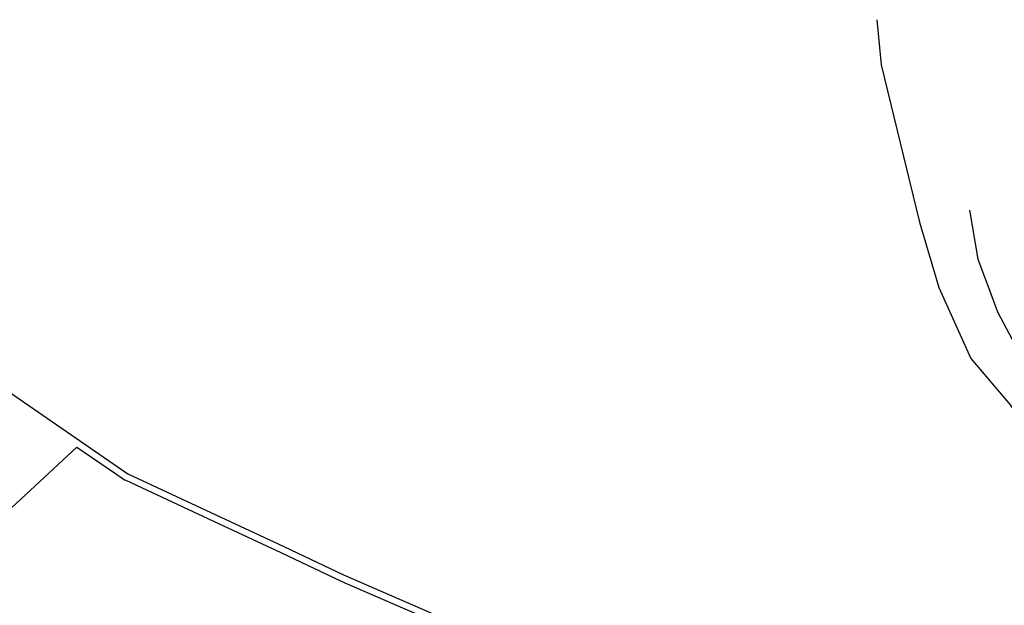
# Model space of a CAD drawing. Header units: metres. Extents: x 190798 to 192239, y 307689 to 310000.
# Tile 103 of 107: x 191562 to 191779, y 309871 to 310000. Entities that reach past the tile are written whole.
import ezdxf
from ezdxf.lldxf.tags import DXFTag

# ---------------------------------------------------------------- set-up
doc = ezdxf.new("R2010")
doc.units = ezdxf.units.M
doc.layers.add('PH-BEST-KADASTRALE-GRENS', color=150, linetype='KG-KADASTRAAL-SO')
doc.styles.get("Standard").update_dxf_attribs({"font": 'arial.ttf'})
tags = doc.linetypes.add('KG-KADASTRAAL-SO', pattern='A,5.5,-2,["K",Standard,S=1.8,R=0,X=0,Y=-0.9],-2,5.5,-2,[5,NLCS.SHX,S=0.75,R=0,X=0,Y=0],-2', length=19).pattern_tags.tags
tags[6] = DXFTag(74, 10)

msp = doc.modelspace()

# ---------------------------------------------------------------- linework, layer by layer
at = {"layer": 'PH-BEST-KADASTRALE-GRENS'}
msp.add_line((191539.56, 309873.5), (191574.54, 309905.86), dxfattribs=at)
at = {"layer": 'PH-BEST-KADASTRALE-GRENS', "ltscale": 0.2, "flags": 128}
for points in [[(191455.95, 310000), (191457.22, 309998.94), (191473.98, 309985.33), (191486.17, 309975.43), (191488.01, 309973.93), (191494.37, 309968.89), (191514.96, 309952.58), (191525.22, 309944.45), (191526.87, 309943.15), (191553.4, 309922.19), (191585.76, 309899.98), (191620.14, 309883.95), (191633.26, 309877.75), (191669.33, 309862.12), (191678.77, 309859.61), (191688.46, 309856.21), (191699, 309852.36), (191704.37, 309851.64), (191705.41, 309851.52), (191709.4, 309851.49), (191716.38, 309851.49), (191724.85, 309851.13), (191740.47, 309849.55), (191752.27, 309848.03), (191767.63, 309845.43)], [(191750.88, 310000), (191750.88, 309999.99), (191751.84, 309990.07), (191760.28, 309955.42), (191764.51, 309941.05), (191771.59, 309925.38), (191780.3, 309915.11), (191789.4, 309900.97), (191794.09, 309892.63), (191799.63, 309881.46), (191801.68, 309877.96), (191802.98, 309870.48), (191801.91, 309865.04), (191798.53, 309857.46), (191795.02, 309856.03)], [(191771.27, 309958.03), (191773.15, 309947.28), (191775.26, 309941.62), (191777.49, 309935.63), (191792.67, 309907.03), (191809.71, 309873.96)], [(191574.54, 309905.86), (191582.79, 309900.2), (191585.01, 309898.67), (191585.3, 309898.54), (191605.73, 309889.01), (191619.46, 309882.61), (191632.65, 309876.38), (191633.56, 309875.98), (191668.84, 309860.71), (191678.34, 309858.17), (191687.92, 309854.81), (191699.8, 309850.47), (191704.17, 309849.89)]]:
    msp.add_lwpolyline(points, dxfattribs=at)

doc.saveas('drawing.dxf')
